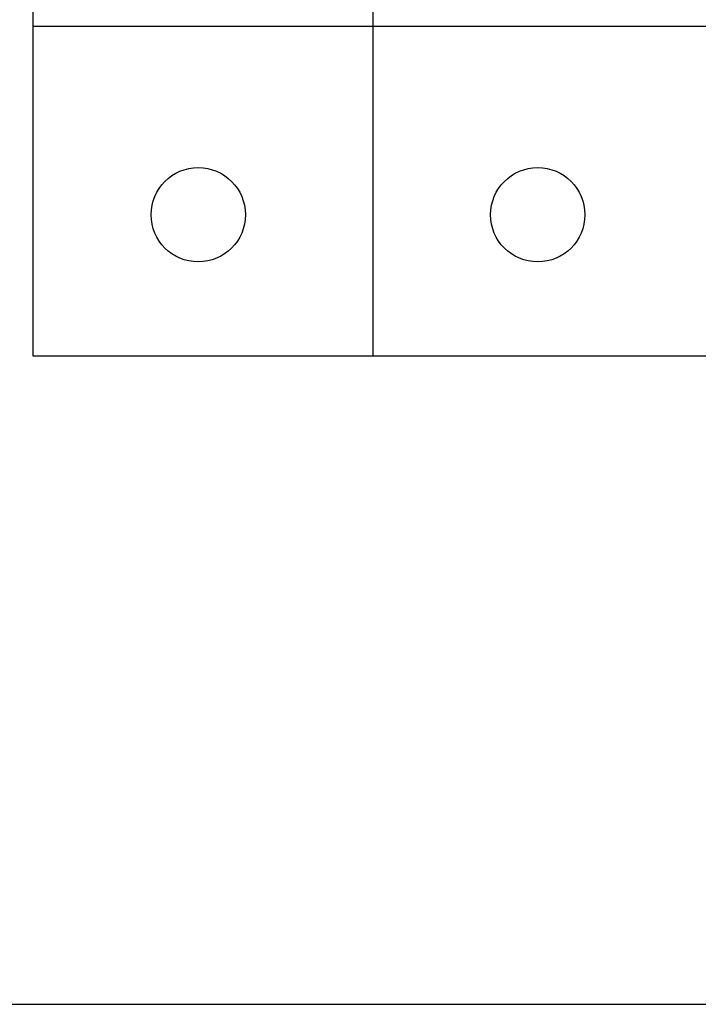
# Model space of a CAD drawing. Header units: millimetres. Extents: x 18084 to 47233, y 38174 to 56392.
# Tile 6 of 251: x 22610 to 22646, y 43699 to 43751. Entities that reach past the tile are written whole.
import ezdxf

# ---------------------------------------------------------------- set-up
doc = ezdxf.new("R2010")
doc.units = ezdxf.units.MM
doc.header["$LTSCALE"] = 100
doc.styles.get("Standard").update_dxf_attribs({"font": 'arial.ttf'})

# ---------------------------------------------------------------- blocks, each defined once
blk = doc.blocks.new('247698_998935195')
for p, q in [((0, -1.75), (0, 6.25)), ((1.8, 2.875), (1.8, -1.75)), ((0, 0), (1.8, 0)), ((1.8, 0), (3.6, 0)), ((1.8, -1.75), (0, -1.75)), ((3.6, -1.75), (1.8, -1.75))]:
    blk.add_line(p, q)
for centre in [(0.875, -1), (2.675, -1)]:
    blk.add_circle(centre, 0.25)
at = {"flags": 1}
for tag, p in [('BD', (6.6372, 5.4816)), ('NK', (6.6372, 2.919)), ('TYP', (6.6372, 0.7271)), ('PO', (6.6372, -1.5101))]:
    blk.add_attdef(tag, p, '', height=0.5, dxfattribs=at)
blk = doc.blocks.new('286690_1084962638')
blk.add_lwpolyline([(0, 0), (72, 0), (72, 15), (0, 15)], close=True)
at = {"flags": 1}
for tag, p in [('BD', (74.3828, 9.5339)), ('NK', (74.3828, 7.5418)), ('TYP', (74.3828, 5.9417)), ('PO', (74.3828, 4.4043))]:
    blk.add_attdef(tag, p, '', height=1, dxfattribs=at)

msp = doc.modelspace()

# ---------------------------------------------------------------- block references
at = {"xscale": 10, "yscale": 10, "zscale": 10}
for name, p in [('286690_1084962638', (22237.047, 43699.024)), ('247698_998935195', (22611.218, 43750.921))]:
    msp.add_blockref(name, p, dxfattribs=at)

doc.saveas('drawing.dxf')
